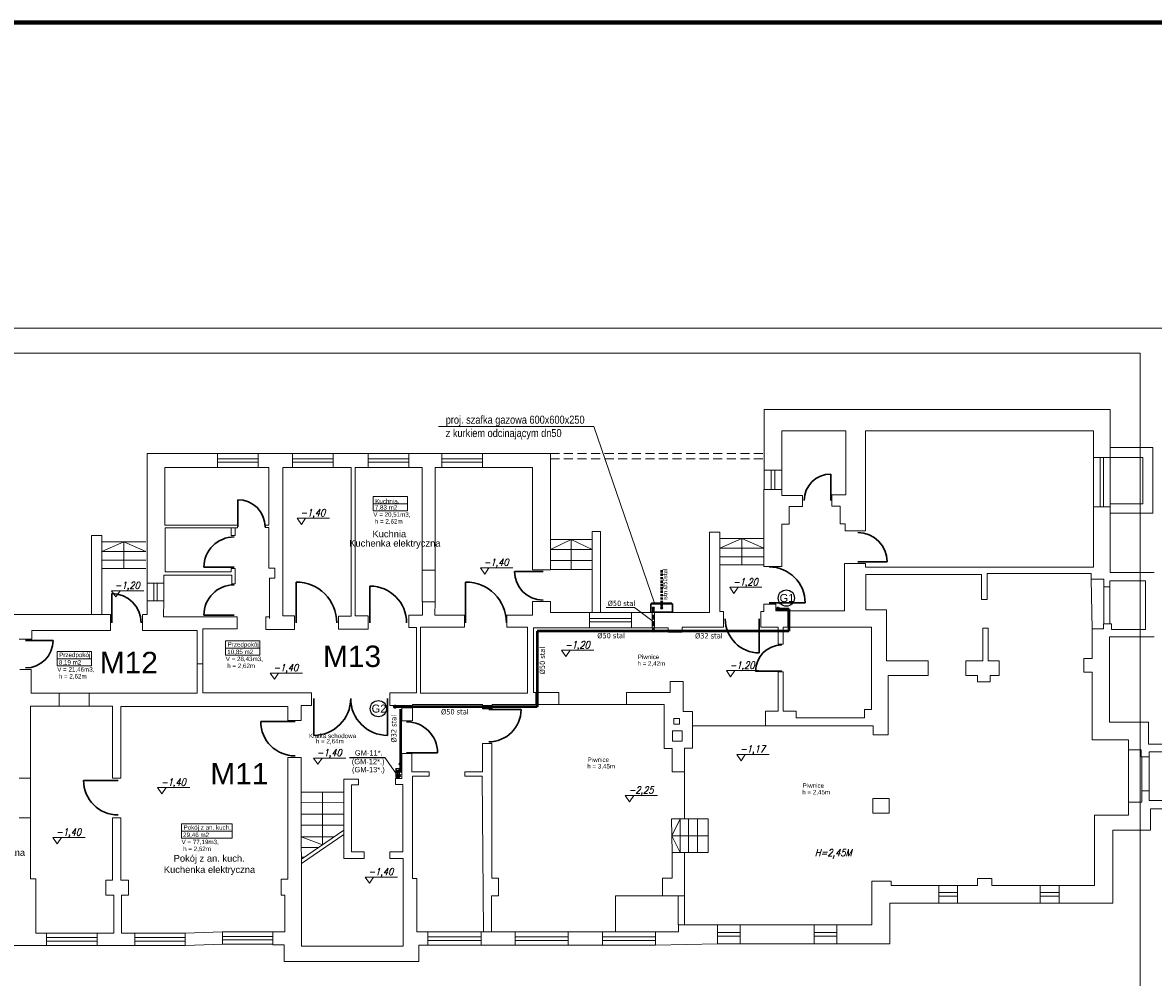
# Model space of a CAD drawing. Extents: x 34439 to 126910, y -74890 to 17912.
# Tile 136 of 144: x 114690 to 117864, y -48900 to -46221. Entities that reach past the tile are written whole.
import ezdxf
from ezdxf.enums import TextEntityAlignment as Align

# ---------------------------------------------------------------- set-up
doc = ezdxf.new("R2010")
doc.units = 0
doc.header["$MEASUREMENT"] = 0
doc.linetypes.add('DASHED', pattern=[19.05, 12.7, -6.35])
doc.linetypes.add('Przerywana długa', pattern=[1058333.301544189, 634999.990463, -423333.311081])
for name, color, linetype, lineweight in [('062', 62, 'Continuous', 0), ('_konstrukcja', 96, 'Continuous', 20), ('_stolarka', 82, 'Continuous', 30), ('gaz', 1, 'Continuous', 30), ('inst-gaz-rury', 50, 'Continuous', 50), ('inst. - C.O. - opis', 2, 'Continuous', 9), ('inst. - CIENKA', 7, 'Continuous', 13), ('Opisy_wymiary.2D77', 7, 'Continuous', 0), ('urzadzenia', 6, 'Continuous', 15), ('wymiar', 3, 'Continuous', 13), ('WYMIARKI', 10, 'Continuous', 13)]:
    doc.layers.add(name, color=color, linetype=linetype, lineweight=lineweight)
for name, color, linetype in [('Opisy', 2, 'Continuous'), ('symbole', 7, 'Continuous'), ('urządzenia', 140, 'Continuous')]:
    doc.layers.add(name, color=color, linetype=linetype)
doc.styles.add('GENERATED_STYLE_1', font='ARIAL.TTF')
doc.styles.add('ROMANS', font='SIMPLEX.SHX', dxfattribs={"width": 0.85, "oblique": 15, "height": 16})
doc.styles.get("Standard").update_dxf_attribs({"font": 'ARIALN.TTF'})

msp = doc.modelspace()

# ---------------------------------------------------------------- hatches: boundary and pattern name
at = {"layer": 'inst-gaz-rury', "linetype": 'Continuous'}
h = msp.add_hatch(color=256, dxfattribs=at)
h.paths.add_polyline_path([(116463.5, -47863.6, 0.414214), (116460.5, -47860.5), (116460.5, -47863.6)])
h.paths.add_polyline_path([(116460.5, -47863.6), (116460.5, -47860.5, 1), (116460.5, -47866.6, 0.414214), (116463.5, -47863.6)])
h = msp.add_hatch(color=256, dxfattribs=at)
h.paths.add_polyline_path([(116462.7, -47863.6, 0.414214), (116460.5, -47861.3), (116460.5, -47863.6)])
h.paths.add_polyline_path([(116460.5, -47863.6), (116460.5, -47861.3, 1), (116460.5, -47865.8, 0.414214), (116462.7, -47863.6)])
h = msp.add_hatch(color=256, dxfattribs=at)
h.paths.add_polyline_path([(116462.7, -47863.6, 0.414214), (116460.5, -47861.3), (116460.5, -47863.6)])
h.paths.add_polyline_path([(116460.5, -47863.6), (116460.5, -47861.3, 1), (116460.5, -47865.8, 0.414214), (116462.7, -47863.6)])
h = msp.add_hatch(color=256, dxfattribs=at)
h.paths.add_polyline_path([(116487.1, -47863.6, 0.414214), (116484, -47860.5), (116484, -47863.6)])
h.paths.add_polyline_path([(116484, -47863.6), (116484, -47860.5, 1), (116484, -47866.6, 0.414214), (116487.1, -47863.6)])
h = msp.add_hatch(color=256, dxfattribs=at)
h.paths.add_polyline_path([(116486.3, -47863.6, 0.414214), (116484, -47861.3), (116484, -47863.6)])
h.paths.add_polyline_path([(116484, -47863.6), (116484, -47861.3, 1), (116484, -47865.8, 0.414214), (116486.3, -47863.6)])
h = msp.add_hatch(color=256, dxfattribs=at)
h.paths.add_polyline_path([(116486.3, -47863.6, 0.414214), (116484, -47861.3), (116484, -47863.6)])
h.paths.add_polyline_path([(116484, -47863.6), (116484, -47861.3, 1), (116484, -47865.8, 0.414214), (116486.3, -47863.6)])
h = msp.add_hatch(color=256, dxfattribs=at)
h.paths.add_polyline_path([(116808.5, -47865.5, 0.420252), (116810.8, -47867.8), (116810.8, -47865.5)])
h.paths.add_polyline_path([(116813, -47865.5, 0.408201), (116810.8, -47863.3), (116810.8, -47865.5)])
h.paths.add_polyline_path([(116810.8, -47865.5), (116810.8, -47863.3, 0.417728), (116808.5, -47865.5)])
for points in [[(116810.8, -47865.5), (116810.8, -47867.8, 0.409454), (116813, -47865.5, 0.001073), (116813, -47865.5)], [(115735.7, -48140.4), (115735.7, -48142.7, 0.409454), (115737.9, -48140.4, 0.001073), (115737.9, -48140.4)], [(115750.6, -48301), (115750.6, -48302.5, 0.409454), (115752.1, -48301, 0.001073), (115752.1, -48301)], [(115748.1, -48333.6), (115748.1, -48335.1, 0.409454), (115749.6, -48333.6, 0.001073), (115749.6, -48333.6)], [(115750.6, -48321), (115750.6, -48322.5, 0.409454), (115752.1, -48321, 0.001073), (115752.1, -48321)]]:
    msp.add_hatch(color=256, dxfattribs=at).paths.add_polyline_path(points)
h = msp.add_hatch(color=256, dxfattribs=at)
h.paths.add_polyline_path([(116463.5, -47927.9, 0.414214), (116460.5, -47924.9), (116460.5, -47927.9)])
h.paths.add_polyline_path([(116460.5, -47927.9), (116460.5, -47924.9, 1), (116460.5, -47930.9, 0.414214), (116463.5, -47927.9)])
h = msp.add_hatch(color=256, dxfattribs=at)
h.paths.add_polyline_path([(116462.7, -47927.9, 0.414214), (116460.5, -47925.7), (116460.5, -47927.9)])
h.paths.add_polyline_path([(116460.5, -47927.9), (116460.5, -47925.7, 1), (116460.5, -47930.2, 0.414214), (116462.7, -47927.9)])
h = msp.add_hatch(color=256, dxfattribs=at)
h.paths.add_polyline_path([(116462.7, -47927.9, 0.414214), (116460.5, -47925.7), (116460.5, -47927.9)])
h.paths.add_polyline_path([(116460.5, -47927.9), (116460.5, -47925.7, 1), (116460.5, -47930.2, 0.414214), (116462.7, -47927.9)])
h = msp.add_hatch(color=256, dxfattribs=at)
h.paths.add_polyline_path([(115733.4, -48140.4, 0.420252), (115735.7, -48142.7), (115735.7, -48140.4)])
h.paths.add_polyline_path([(115737.9, -48140.4, 0.408201), (115735.7, -48138.2), (115735.7, -48140.4)])
h.paths.add_polyline_path([(115735.7, -48140.4), (115735.7, -48138.2, 0.417728), (115733.4, -48140.4)])
h = msp.add_hatch(color=256, dxfattribs=at)
h.paths.add_polyline_path([(115749.1, -48301, 0.420252), (115750.6, -48302.5), (115750.6, -48301)])
h.paths.add_polyline_path([(115752.1, -48301, 0.408201), (115750.6, -48299.5), (115750.6, -48301)])
h.paths.add_polyline_path([(115750.6, -48301), (115750.6, -48299.5, 0.417728), (115749.1, -48301)])
h = msp.add_hatch(color=256, dxfattribs=at)
h.paths.add_polyline_path([(115746.6, -48333.6, 0.420252), (115748.1, -48335.1), (115748.1, -48333.6)])
h.paths.add_polyline_path([(115749.6, -48333.6, 0.408201), (115748.1, -48332.1), (115748.1, -48333.6)])
h.paths.add_polyline_path([(115748.1, -48333.6), (115748.1, -48332.1, 0.417728), (115746.6, -48333.6)])
h = msp.add_hatch(color=256, dxfattribs=at)
h.paths.add_polyline_path([(115749.1, -48321, 0.420252), (115750.6, -48322.5), (115750.6, -48321)])
h.paths.add_polyline_path([(115752.1, -48321, 0.408201), (115750.6, -48319.5), (115750.6, -48321)])
h.paths.add_polyline_path([(115750.6, -48321), (115750.6, -48319.5, 0.417728), (115749.1, -48321)])

# ---------------------------------------------------------------- linework, layer by layer
at = {"linetype": 'Continuous', "lineweight": 18}
for p, q in [((115673.8, -47550.4), (115770.4, -47550.4)), ((115673.8, -47550.4), (115673.8, -47590.7)), ((115673.8, -47571), (115770.4, -47571)), ((115770.4, -47550.4), (115770.4, -47590.7)), ((115770.4, -47590.7), (115673.8, -47590.7)), ((115259.6, -47955.7), (115356.1, -47955.7)), ((115259.6, -47955.7), (115259.6, -47996)), ((115356.1, -47955.7), (115356.1, -47996)), ((114786.7, -47985.2), (114883.2, -47985.2)), ((114786.7, -47985.2), (114786.7, -48025.4)), ((114883.2, -47985.2), (114883.2, -48025.4)), ((115259.6, -47976.3), (115356.1, -47976.3)), ((114786.7, -48005.8), (114883.2, -48005.8)), ((114883.2, -48025.4), (114786.7, -48025.4)), ((115356.1, -47996), (115259.6, -47996)), ((115135.7, -48469.3), (115278.3, -48469.3)), ((115135.7, -48469.3), (115135.7, -48509.5)), ((115278.3, -48469.3), (115278.3, -48509.5)), ((115135.7, -48489.9), (115278.3, -48489.9)), ((115278.3, -48509.5), (115135.7, -48509.5))]:
    msp.add_line(p, q, dxfattribs=at)
at = {"layer": '062', "linetype": 'Przerywana długa', "flags": 128}
msp.add_lwpolyline([(113697.5, -47078.3), (117897.5, -47078.3), (117897.5, -50048.3), (113697.5, -50048.3)], close=True, dxfattribs=at)
at = {"layer": '_konstrukcja', "ltscale": 50}
for p, q in [((116771.8, -47476.3), (116771.8, -47305.9)), ((116771.8, -47305.9), (117743.4, -47305.9)), ((117743.4, -47441.3), (117743.4, -47305.9)), ((117001.3, -47365.9), (116821.7, -47365.9)), ((116821.7, -47365.9), (116821.7, -47476.3)), ((117001.3, -47546.1), (117001.3, -47365.9)), ((117695.9, -47366.3), (117056.2, -47366.3)), ((117056.2, -47366.3), (117056.2, -47646.5)), ((117695.9, -47441.3), (117695.9, -47366.3)), ((117862.6, -47413.3), (117743.4, -47413.3)), ((117862.6, -47597.6), (117862.6, -47413.3)), ((115237.1, -47430), (115039.7, -47430)), ((115039.7, -47430), (115039.7, -47793.6)), ((115237.1, -47469.2), (115237.1, -47430)), ((115350.9, -47430), (115237.1, -47430)), ((115350.9, -47444.6), (115237.1, -47444.6)), ((115350.9, -47454.6), (115237.1, -47454.6)), ((115350.9, -47469.2), (115350.9, -47430)), ((115350.9, -47430), (115448, -47430)), ((115448, -47469.2), (115448, -47430)), ((115561.8, -47430), (115448, -47430)), ((115561.8, -47444.6), (115448, -47444.6)), ((115561.8, -47454.6), (115448, -47454.6)), ((115561.8, -47469.2), (115561.8, -47430)), ((115561.8, -47430), (115660.2, -47430)), ((115660.2, -47469.2), (115660.2, -47430)), ((115774, -47430), (115660.2, -47430)), ((115774, -47444.6), (115660.2, -47444.6)), ((115774, -47454.6), (115660.2, -47454.6)), ((115774, -47469.2), (115774, -47430)), ((115866.9, -47430), (115774, -47430)), ((115866.9, -47469.2), (115866.9, -47430)), ((115980.7, -47430), (115866.9, -47430)), ((115980.7, -47444.6), (115866.9, -47444.6)), ((115980.7, -47454.6), (115866.9, -47454.6)), ((115980.7, -47469.2), (115980.7, -47430)), ((115980.7, -47430), (116171.5, -47430)), ((116171.5, -47756.4), (116171.5, -47430)), ((117695.9, -47441.3), (117743.4, -47441.3)), ((117695.9, -47441.3), (117695.9, -47579.5)), ((117714.6, -47441.3), (117714.6, -47579.5)), ((117724.6, -47441.3), (117724.6, -47579.5)), ((117743.4, -47441.3), (117743.4, -47579.5)), ((117743.4, -47441.3), (117834.5, -47441.3)), ((117834.5, -47441.3), (117834.5, -47571.2)), ((115089.3, -47631), (115089.3, -47469.2)), ((115237.1, -47469.2), (115089.3, -47469.2)), ((115350.9, -47469.2), (115237.1, -47469.2)), ((115350.9, -47469.2), (115381.4, -47469.2)), ((115381.4, -47469.2), (115381.4, -47630.5)), ((115420.8, -47885.3), (115420.8, -47469.2)), ((115448, -47469.2), (115420.8, -47469.2)), ((115561.8, -47469.2), (115448, -47469.2)), ((115561.8, -47469.2), (115612.4, -47469.2)), ((115612.4, -47469.2), (115612.4, -47886.1)), ((115623.6, -47885.2), (115623.6, -47469.2)), ((115660.2, -47469.2), (115623.6, -47469.2)), ((115774, -47469.2), (115660.2, -47469.2)), ((115774, -47469.2), (115811.9, -47469.2)), ((115811.9, -47469.2), (115811.9, -47757.1)), ((115847.8, -47757.1), (115847.8, -47469.2)), ((115866.9, -47469.2), (115847.8, -47469.2)), ((115980.7, -47469.2), (115866.9, -47469.2)), ((116121.9, -47469.2), (115980.7, -47469.2)), ((116121.9, -47756.4), (116121.9, -47469.2)), ((116821.7, -47476.3), (116771.8, -47476.3)), ((116771.8, -47476.3), (116771.8, -47530.9)), ((116791.7, -47476.3), (116791.7, -47530.9)), ((116801.7, -47476.3), (116801.7, -47530.9)), ((116821.7, -47476.3), (116821.7, -47530.9)), ((116770.8, -47747.1), (116770.8, -47530.9)), ((116821.7, -47530.9), (116771.8, -47530.9)), ((116821.7, -47530.9), (116821.7, -47547.6)), ((116821.7, -47547.6), (116879.8, -47547.6)), ((116879.8, -47547.6), (116879.8, -47578.2)), ((116961.5, -47578), (116961.5, -47546.1)), ((116961.5, -47546.1), (117001.3, -47546.1)), ((116879.8, -47578.2), (116842, -47578.2)), ((116842, -47578.2), (116842, -47627.7)), ((116985.1, -47578), (116961.5, -47578)), ((116985.1, -47626.9), (116985.1, -47578)), ((117695.9, -47748.7), (117695.9, -47579.5)), ((117695.9, -47579.5), (117743.4, -47579.5)), ((117834.5, -47571.2), (117743.4, -47571.2)), ((117743.4, -47571.2), (117752.7, -47571.2)), ((117743.4, -47579.5), (117743.4, -47764.2)), ((117743.4, -47597.6), (117862.6, -47597.6)), ((115292.9, -47631), (115089.3, -47631)), ((115090, -47762.1), (115090, -47638.4)), ((115090, -47638.4), (115292.9, -47638.4)), ((115275.7, -47660.1), (115275.7, -47638.4)), ((115287.2, -47660.1), (115287.2, -47638.4)), ((115292.9, -47638.4), (115292.9, -47631)), ((115381.4, -47630.5), (115371.4, -47630.5)), ((115371.4, -47630.5), (115371.4, -47637.4)), ((115371.4, -47637.4), (115381.1, -47637.4)), ((115381.1, -47637.4), (115381.1, -47751.7)), ((116842, -47627.7), (116821.5, -47627.7)), ((116821.5, -47627.7), (116821.5, -47747.1)), ((116999.5, -47626.9), (116985.1, -47626.9)), ((116999.5, -47646.5), (116999.5, -47626.9)), ((114912.1, -47659.6), (114883.6, -47659.6)), ((114883.6, -47659.6), (114883.6, -47881.8)), ((114912.1, -47881.8), (114912.1, -47659.6)), ((115287.2, -47660.1), (115275.7, -47660.1)), ((116289, -47671.6), (116171.5, -47671.6)), ((116230.2, -47671.6), (116171.5, -47699.3)), ((116230.2, -47755.2), (116230.2, -47671.6)), ((116230.2, -47671.6), (116289, -47699.3)), ((116289, -47875.8), (116289, -47649)), ((116289, -47649), (116312.6, -47649)), ((116312.6, -47649), (116312.6, -47875.8)), ((116647.2, -47650.1), (116618.7, -47650.1)), ((116618.7, -47650.1), (116618.7, -47875.8)), ((116647.2, -47872.8), (116647.2, -47650.1)), ((116647.2, -47668.2), (116770.8, -47668.2)), ((116709, -47668.2), (116647.2, -47695)), ((116709, -47742.6), (116709, -47668.2)), ((116709, -47668.2), (116770.8, -47695)), ((117056.2, -47646.5), (116999.5, -47646.5)), ((114912.1, -47677.7), (115035.7, -47677.7)), ((114973.9, -47677.7), (114912.1, -47704.5)), ((114912.1, -47704.5), (115035.7, -47704.5)), ((114973.9, -47752.1), (114973.9, -47677.7)), ((114973.9, -47677.7), (115035.7, -47704.5)), ((116289, -47699.3), (116171.5, -47699.3)), ((116647.2, -47695), (116770.8, -47695)), ((114912.1, -47729), (115035.7, -47729)), ((116289, -47729.8), (116171.5, -47729.8)), ((116647.2, -47719.5), (116770.8, -47719.5)), ((116997.3, -47871.1), (116997.3, -47738.1)), ((116997.3, -47738.1), (117055.8, -47738.1)), ((117055.8, -47738.1), (117055.8, -47748.7)), ((114912.1, -47752.1), (115035.7, -47752.1)), ((115086.3, -47793.6), (115086.3, -47771.5)), ((115086.3, -47771.5), (115277.1, -47771.5)), ((115275.7, -47762.1), (115090, -47762.1)), ((115287.2, -47752.4), (115275.7, -47752.4)), ((115275.7, -47752.4), (115275.7, -47762.1)), ((115277.1, -47771.5), (115277.1, -47795.4)), ((115287.2, -47795.4), (115287.2, -47752.4)), ((115381.1, -47751.7), (115397.9, -47751.7)), ((115397.9, -47751.7), (115397.9, -47779.7)), ((115811.9, -47757.1), (115847.8, -47757.1)), ((115811.9, -47846.5), (115811.9, -47757.1)), ((115847.8, -47846.5), (115847.8, -47757.1)), ((116121.9, -47756.4), (116171.5, -47756.4)), ((116289, -47755.2), (116171.5, -47755.2)), ((116647.2, -47742.6), (116770.8, -47742.6)), ((116821.5, -47747.1), (116770.8, -47747.1)), ((117055.8, -47748.7), (117695.9, -47748.7)), ((117382.3, -47769.6), (117057.2, -47769.6)), ((117057.2, -47769.6), (117057.2, -47868.6)), ((117382.3, -47839.1), (117382.3, -47769.6)), ((117689.7, -47766.7), (117397.8, -47766.7)), ((117397.8, -47766.7), (117397.8, -47839.1)), ((117689.7, -47782.9), (117689.7, -47766.7)), ((117743.4, -47764.2), (117866.6, -47764.2)), ((115039.7, -47793.6), (115086.3, -47793.6)), ((115039.7, -47793.6), (115039.7, -47843.5)), ((115058, -47793.6), (115058, -47843.5)), ((115068, -47793.6), (115068, -47843.5)), ((115086.3, -47793.6), (115086.3, -47843.5)), ((115277.1, -47795.4), (115287.2, -47795.4)), ((115397.9, -47779.7), (115383.4, -47779.7)), ((115383.4, -47779.7), (115383.4, -47892.7)), ((117725.2, -47782.9), (117689.7, -47782.9)), ((117689.7, -47782.9), (117692.6, -47921.8)), ((117725.2, -47804.4), (117725.2, -47782.9)), ((117842.6, -47787.4), (117742.1, -47787.4)), ((117742.1, -47787.4), (117742.1, -47804.4)), ((117842.6, -47924.1), (117842.6, -47787.4)), ((117742.1, -47804.4), (117725.2, -47804.4)), ((117725.2, -47804.4), (117725.2, -47907.8)), ((117742.1, -47804.4), (117742.1, -47907.8)), ((115039.7, -47843.5), (115086.3, -47843.5)), ((115039.7, -47843.5), (115039.7, -47881.8)), ((115086.3, -47843.5), (115085.7, -47887.9)), ((115812.9, -47846.5), (115847.8, -47846.5)), ((115812.9, -47883), (115812.9, -47846.5)), ((115847, -47883.9), (115847.8, -47846.5)), ((116121.9, -47883.9), (116121.9, -47845.5)), ((116121.9, -47845.5), (116171.5, -47845.5)), ((116171.5, -47845.5), (116171.5, -47875.8)), ((116771, -47872.8), (116771, -47852.6)), ((116771, -47852.6), (116804.7, -47852.6)), ((116804.7, -47852.6), (116804.7, -47871.1)), ((117397.8, -47839.1), (117382.3, -47839.1)), ((114593.8, -47881.8), (114815.2, -47881.8)), ((114815.2, -47881.8), (114937, -47881.8)), ((114937, -47881.8), (114937, -47926.6)), ((115027.1, -47881.8), (115039.7, -47881.8)), ((115027.1, -47926.6), (115027.1, -47882.3)), ((115292.1, -47887.9), (115085.7, -47887.9)), ((115292.1, -47922.1), (115292.1, -47887.9)), ((115383.4, -47888.3), (115372.4, -47888.3)), ((115372.4, -47888.3), (115372.4, -47924)), ((115453.7, -47885.3), (115420.8, -47885.3)), ((115453.7, -47924), (115453.7, -47885.3)), ((115612.4, -47886.1), (115576.9, -47886.1)), ((115576.9, -47886.1), (115576.9, -47922.6)), ((115660.5, -47885.2), (115623.6, -47885.2)), ((115660.5, -47922.6), (115660.5, -47885.2)), ((115774.5, -47918.5), (115774.5, -47883)), ((115774.5, -47883), (115812.9, -47883)), ((115930.4, -47883.9), (115847, -47883.9)), ((115930.4, -47917.2), (115930.4, -47883.9)), ((116049.5, -47917.2), (116049.5, -47883.9)), ((116049.5, -47883.9), (116121.9, -47883.9)), ((116171.5, -47875.8), (116281.5, -47875.8)), ((116281.5, -47875.8), (116281.5, -47919.4)), ((116281.5, -47875.8), (116399.8, -47875.8)), ((116281.5, -47892.6), (116399.8, -47892.6)), ((116399.8, -47875.8), (116399.8, -47919.4)), ((116399.8, -47875.8), (116618.7, -47875.8)), ((116657.9, -47872.8), (116647.2, -47872.8)), ((116657.9, -47917.1), (116657.9, -47872.8)), ((116762.2, -47917.1), (116762.2, -47872.8)), ((116762.2, -47872.8), (116771, -47872.8)), ((116804.7, -47871.1), (116997.3, -47871.1)), ((117057.2, -47868.6), (117114.8, -47868.6)), ((117114.8, -47868.6), (117114.8, -48012)), ((114715.6, -47950.5), (114715.6, -47926.6)), ((114815.2, -47926.6), (114715.6, -47926.6)), ((114815.2, -47926.6), (114937, -47926.6)), ((115027.1, -47926.6), (115180, -47926.6)), ((115180, -48020), (115180, -47926.6)), ((115196.2, -47922.1), (115292.1, -47922.1)), ((115196.2, -48020), (115196.2, -47922.1)), ((115372.4, -47924), (115453.7, -47924)), ((115576.9, -47922.6), (115660.5, -47922.6)), ((115795.8, -47918.5), (115774.5, -47918.5)), ((115795.8, -48101.3), (115795.8, -47918.5)), ((115807.1, -47917.2), (115807.1, -48102.1)), ((115930.4, -47917.2), (115807.1, -47917.2)), ((116107.2, -47917.2), (116049.5, -47917.2)), ((116107.2, -48102.1), (116107.2, -47917.2)), ((116281.5, -47919.4), (116124.2, -47919.4)), ((116124.2, -47919.4), (116124.2, -48100.9)), ((116281.5, -47902.6), (116399.8, -47902.6)), ((116281.5, -47919.4), (116399.8, -47919.4)), ((116399.8, -47919.4), (116502.2, -47919.4)), ((116502.2, -47919.4), (116502.2, -47931)), ((116502.2, -47931), (116541.5, -47931)), ((116541.5, -47931), (116541.5, -47917.1)), ((116541.5, -47917.1), (116657.9, -47917.1)), ((116762.2, -47917.1), (116810.6, -47917.1)), ((116810.6, -47964.7), (116810.6, -47917.1)), ((116825.4, -47964.7), (116825.4, -47917.1)), ((116825.4, -47917.1), (117073.1, -47917.1)), ((117073.1, -48148.1), (117073.1, -47917.1)), ((117386, -48012), (117386, -47920.3)), ((117386, -47920.3), (117400.7, -47920.3)), ((117400.7, -47920.3), (117400.7, -48012.7)), ((117692.6, -48005.3), (117692.6, -47921.8)), ((117692.6, -47921.8), (117724.4, -47921.8)), ((117724.4, -47921.8), (117724.4, -47907.8)), ((117724.4, -47907.8), (117746.6, -47907.8)), ((117746.6, -47907.8), (117746.6, -47924.1)), ((117746.6, -47924.1), (117842.6, -47924.1)), ((114680.5, -47950.5), (114715.6, -47950.5)), ((117866.6, -47943.8), (117741, -47943.8)), ((117741, -47943.8), (117741, -48183.6)), ((116825.4, -47964.7), (116810.6, -47964.7)), ((115196.2, -48020), (115180, -48020)), ((115180, -48020), (115180, -48102.7)), ((115196.2, -48101.3), (115196.2, -48020)), ((117114.8, -48012), (117232.5, -48012)), ((117232.5, -48012), (117232.5, -48052.6)), ((117337.4, -48012), (117337.4, -48052.6)), ((117337.4, -48012), (117386, -48012)), ((117431.2, -48012), (117400.7, -48012)), ((117400.7, -48012.7), (117400.7, -48012.7)), ((117431.2, -48012), (117431.2, -48052.6)), ((117669, -48043.8), (117669, -48005.3)), ((117669, -48005.3), (117692.6, -48005.3)), ((114713.7, -48035.8), (114681.9, -48035.8)), ((114713.7, -48102.7), (114713.7, -48035.8)), ((116810.6, -48152.7), (116810.6, -48042.9)), ((116810.6, -48042.9), (116825.4, -48042.9)), ((116825.4, -48152.7), (116825.4, -48042.9)), ((117232.5, -48052.6), (117119.4, -48052.6)), ((117119.4, -48052.6), (117119.4, -48218.9)), ((117337.4, -48052.6), (117370.3, -48052.6)), ((117370.3, -48052.6), (117370.3, -48070.8)), ((117406.6, -48070.8), (117406.6, -48052.6)), ((117431.2, -48052.6), (117406.6, -48052.6)), ((117692.5, -48043.8), (117669, -48043.8)), ((117692.5, -48233.4), (117692.5, -48043.8)), ((116507.5, -48100.9), (116507.5, -48070)), ((116507.5, -48070), (116544.5, -48070)), ((116544.5, -48070), (116544.5, -48153.6)), ((117370.3, -48070.8), (117406.6, -48070.8)), ((114793, -48102.7), (114713.7, -48102.7)), ((114793, -48102.7), (114793, -48138.8)), ((114876.5, -48102.7), (114793, -48102.7)), ((115180, -48102.7), (114876.5, -48102.7)), ((114876.5, -48102.7), (114876.5, -48138.8)), ((115501.1, -48101.3), (115196.2, -48101.3)), ((115501.1, -48136.8), (115501.1, -48101.3)), ((115720.6, -48136.8), (115720.6, -48101.3)), ((115720.6, -48101.3), (115795.8, -48101.3)), ((115807.1, -48102.1), (116107.2, -48102.1)), ((116124.2, -48100.9), (116195.1, -48100.9)), ((116195.1, -48100.9), (116195.1, -48134.1)), ((116385.7, -48100.9), (116385.7, -48134.1)), ((116385.7, -48100.9), (116507.5, -48100.9)), ((114712.4, -48340.6), (114712.4, -48138.5)), ((114793, -48138.8), (114712.4, -48138.8)), ((114793, -48138.8), (114876.5, -48138.8)), ((114876.5, -48138.8), (114942.2, -48138.8)), ((114942.2, -48138.8), (114942.2, -48340.6)), ((114966.1, -48340.6), (114966.1, -48139.3)), ((114966.1, -48139.3), (115434.6, -48139.3)), ((115434.6, -48179.1), (115434.6, -48139.3)), ((115471.9, -48179.1), (115471.9, -48136.5)), ((115471.9, -48136.5), (115501.1, -48136.8)), ((115754.3, -48136.8), (115720.6, -48136.8)), ((115754.3, -48180), (115754.3, -48136.8)), ((115980.8, -48134.1), (115785, -48134.1)), ((115785, -48134.1), (115785, -48180)), ((115980.8, -48145.9), (115980.8, -48134.1)), ((116008.2, -48145.9), (115980.8, -48145.9)), ((116195.1, -48134.1), (116008.2, -48134.1)), ((116008.2, -48134.1), (116008.2, -48145.9)), ((116385.7, -48134.1), (116195.1, -48134.1)), ((116385.7, -48134.1), (116491.4, -48134.1)), ((116491.4, -48257.3), (116491.4, -48134.1)), ((116775.2, -48194.1), (116775.2, -48152.7)), ((116775.2, -48152.7), (116810.6, -48152.7)), ((116825.4, -48152.7), (116861.2, -48152.7)), ((116861.2, -48152.7), (116861.2, -48171.8)), ((117053.7, -48171.8), (117053.7, -48148.1)), ((117053.7, -48148.1), (117073.1, -48148.1)), ((115434.6, -48179.1), (115471.9, -48179.1)), ((115754.3, -48180), (115783.1, -48180)), ((116544.5, -48153.6), (116570.8, -48153.6)), ((116570.8, -48153.6), (116570.8, -48256.6)), ((116861.2, -48171.8), (117053.7, -48171.8)), ((117741, -48183.6), (117850.7, -48183.6)), ((117850.7, -48183.6), (117850.7, -48245.1)), ((116775.2, -48194.1), (116570.8, -48194.1)), ((117077.8, -48194.1), (116775.2, -48194.1)), ((117077.8, -48218.9), (117077.8, -48194.1)), ((115981.1, -48322.8), (115981.1, -48243.6)), ((115981.1, -48243.6), (116007.7, -48243.6)), ((116007.7, -48243.6), (116007.7, -48621)), ((117119.4, -48218.9), (117077.8, -48218.9)), ((117794.5, -48233.4), (117692.5, -48233.4)), ((117794.5, -48261.5), (117794.5, -48233.4)), ((117850.7, -48245.1), (117976, -48245.1)), ((115754.3, -48342), (115754.3, -48271.9)), ((115754.3, -48271.9), (115783.1, -48271.9)), ((115783.1, -48271.9), (115783.1, -48322.8)), ((116513.6, -48257.3), (116491.4, -48257.3)), ((116513.6, -48323.1), (116513.6, -48257.3)), ((116570.8, -48256.6), (116548.3, -48256.6)), ((116548.3, -48256.6), (116548.3, -48323.1)), ((117829.9, -48261.5), (117794.5, -48261.5)), ((117794.5, -48407.8), (117794.5, -48261.5)), ((117829.9, -48280.7), (117829.9, -48261.5)), ((117950.4, -48266.6), (117852.8, -48266.6)), ((117852.8, -48266.6), (117852.8, -48280.7)), ((115434.6, -48624.2), (115434.6, -48282.5)), ((115434.6, -48282.5), (115471.9, -48282.5)), ((115471.9, -48282.5), (115473.3, -48812.6)), ((117852.8, -48280.7), (117829.9, -48280.7)), ((117832.1, -48376.7), (117832.1, -48280.7)), ((117852.1, -48376.7), (117852.1, -48280.7)), ((114712.4, -48340.6), (114680.5, -48340.6)), ((114712.4, -48340.6), (114712.4, -48452.1)), ((114966.1, -48340.6), (114942.2, -48340.6)), ((115591.4, -48566.1), (115591.4, -48343.5)), ((115591.4, -48343.5), (115633.2, -48343.5)), ((115633.2, -48343.5), (115633.2, -48359.2)), ((115736.5, -48358.3), (115736.5, -48342)), ((115736.5, -48342), (115754.3, -48342)), ((115783.1, -48322.8), (115831.1, -48322.8)), ((115831.1, -48335.4), (115784.6, -48335.4)), ((115784.6, -48335.4), (115784.6, -48622.2)), ((115831.1, -48322.8), (115831.1, -48335.4)), ((115931.3, -48322.8), (115931.3, -48335.4)), ((115931.3, -48322.8), (115981.1, -48322.8)), ((115931.3, -48335.4), (115980.2, -48335)), ((115983.8, -48772.4), (115980.2, -48335)), ((116548.3, -48323.1), (116513.6, -48323.1)), ((116548.3, -48323.1), (116548.3, -48455.4)), ((115633.2, -48359.2), (115612.9, -48359.2)), ((115612.9, -48359.2), (115612.9, -48547.7)), ((115757.8, -48358.3), (115736.5, -48358.3)), ((115757.8, -48547.7), (115757.8, -48358.3)), ((115591.4, -48379.8), (115472.2, -48380.1)), ((115531.8, -48379.9), (115532, -48527.6)), ((117832.1, -48407.8), (117832.1, -48376.7)), ((117832.1, -48376.7), (117852.1, -48376.7)), ((117852.1, -48376.7), (117852.1, -48403.3)), ((117852.1, -48403.3), (117950.4, -48403.3)), ((115591.4, -48409.3), (115472.2, -48409.7)), ((117794.5, -48444.7), (117794.5, -48407.8)), ((117794.5, -48407.8), (117832.1, -48407.8)), ((117976, -48427.2), (117856.6, -48427.2)), ((117856.6, -48427.2), (117856.6, -48486.3)), ((114712.4, -48452.1), (114680.5, -48452.1)), ((114712.4, -48623.7), (114712.4, -48452.1)), ((114942.2, -48452.1), (114942.2, -48626.9)), ((114966.1, -48452.1), (114942.2, -48452.1)), ((114966.1, -48626.7), (114966.1, -48452.1)), ((115591.4, -48441.7), (115472.2, -48442)), ((116614.3, -48455.4), (116511.8, -48455.4)), ((116511.8, -48455.4), (116513.9, -48549.8)), ((116512.8, -48502.6), (116536.1, -48455.4)), ((116536.1, -48549.8), (116536.1, -48455.4)), ((116559.2, -48549.8), (116559.2, -48455.4)), ((116584.9, -48549.8), (116584.9, -48455.4)), ((116614.3, -48549.8), (116614.3, -48455.4)), ((117699, -48641.6), (117699, -48444.7)), ((117699, -48444.7), (117794.5, -48444.7)), ((115591.4, -48472.6), (115472.2, -48472.9)), ((115591.4, -48486.9), (115472.7, -48568.2)), ((115591.4, -48499), (115472.7, -48580.3)), ((117856.6, -48486.3), (117750.2, -48486.3)), ((117750.2, -48486.3), (117750.2, -48692)), ((115565, -48505), (115472.2, -48505.2)), ((115532, -48527.6), (115472.5, -48505.2)), ((116614.3, -48502.6), (116512.8, -48502.6)), ((116512.8, -48502.6), (116536.1, -48549.8)), ((115520.3, -48535.6), (115472.2, -48535.7)), ((115481, -48562.5), (115472.2, -48562.5)), ((115649.2, -48547.7), (115612.9, -48547.7)), ((115649.2, -48566.1), (115649.2, -48547.7)), ((115720.5, -48566.1), (115720.5, -48547.7)), ((115720.5, -48547.7), (115757.8, -48547.7)), ((116513.9, -48621), (116513.9, -48549.8)), ((116513.9, -48549.8), (116548.3, -48549.8)), ((116513.9, -48549.8), (116522.4, -48549.8)), ((116548.3, -48549.8), (116548.3, -48671.2)), ((116548.3, -48549.8), (116614.3, -48549.8)), ((115649.2, -48566.1), (115591.4, -48566.1)), ((115758.3, -48566.1), (115720.5, -48566.1)), ((115758.3, -48812.6), (115758.3, -48566.1)), ((114727, -48623.7), (114712.4, -48623.7)), ((114727, -48775.6), (114727, -48623.7)), ((114942.2, -48626.9), (114923.4, -48626.9)), ((114923.4, -48626.9), (114923.4, -48669.1)), ((114987.8, -48626.7), (114966.1, -48626.7)), ((114987.8, -48669.1), (114987.8, -48626.7)), ((115416.1, -48669.2), (115416.1, -48624.2)), ((115416.1, -48624.2), (115434.6, -48624.2)), ((115784.6, -48622.2), (115796.5, -48622.2)), ((115796.5, -48622.2), (115796.5, -48772.4)), ((116007.7, -48621), (116026, -48621)), ((116026, -48621), (116026, -48671.2)), ((116486.3, -48621), (116486.3, -48671.2)), ((116486.3, -48621), (116513.9, -48621)), ((117370.2, -48641.6), (117370.2, -48622.7)), ((117370.2, -48622.7), (117410.8, -48622.7)), ((117410.8, -48622.7), (117410.8, -48642.1)), ((117073.6, -48752.5), (117073.6, -48630)), ((117073.6, -48630), (117128.6, -48630)), ((117128.6, -48630), (117128.6, -48641.6)), ((117261.7, -48641.6), (117128.6, -48641.6)), ((117261.7, -48692), (117261.7, -48641.6)), ((117314.8, -48641.6), (117261.7, -48641.6)), ((117314.8, -48692), (117314.8, -48641.6)), ((117314.8, -48641.6), (117370.2, -48641.6)), ((117546.9, -48641.6), (117410.8, -48641.6)), ((117546.9, -48692), (117546.9, -48641.6)), ((117600, -48641.6), (117546.9, -48641.6)), ((117600, -48692), (117600, -48641.6)), ((117600, -48641.6), (117699, -48641.6)), ((114923.4, -48669.1), (114946.3, -48669.1)), ((114946.3, -48669.1), (114946.3, -48775.6)), ((114967.5, -48669.1), (114967.5, -48775.6)), ((114967.5, -48669.1), (114987.8, -48669.1)), ((115426.6, -48669.2), (115416.1, -48669.2)), ((115426.6, -48772.4), (115426.6, -48669.2)), ((116026, -48671.2), (116006.4, -48671.2)), ((116006.4, -48671.2), (116006.4, -48772.4)), ((116354, -48671.2), (116354, -48772.4)), ((116354, -48671.2), (116486.3, -48671.2)), ((116486.3, -48671.2), (116548.3, -48671.2)), ((116530.4, -48671.2), (116530.4, -48752.5)), ((116548.3, -48671.2), (116548.3, -48752.5)), ((117261.7, -48692), (117124.9, -48692)), ((117124.9, -48692), (117124.9, -48805.7)), ((117314.8, -48661.8), (117261.7, -48661.8)), ((117314.8, -48671.8), (117261.7, -48671.8)), ((117314.8, -48692), (117261.7, -48692)), ((117546.9, -48692), (117314.8, -48692)), ((117600, -48661.8), (117546.9, -48661.8)), ((117600, -48671.8), (117546.9, -48671.8)), ((117600, -48692), (117546.9, -48692)), ((117750.2, -48692), (117600, -48692)), ((116531, -48772.4), (116531, -48752.5)), ((116641.2, -48752.5), (116531, -48752.5)), ((116641.2, -48805.7), (116641.2, -48752.5)), ((116704.7, -48752.5), (116641.2, -48752.5)), ((116704.7, -48805.7), (116704.7, -48752.5)), ((116704.7, -48752.5), (116911.8, -48752.5)), ((116911.8, -48805.7), (116911.8, -48752.5)), ((116975.4, -48752.5), (116911.8, -48752.5)), ((116975.4, -48805.7), (116975.4, -48752.5)), ((116975.4, -48752.5), (117073.6, -48752.5)), ((114757.5, -48775.6), (114727, -48775.6)), ((114757.5, -48775.6), (114757.5, -48810.3)), ((114899, -48775.6), (114757.5, -48775.6)), ((114899, -48788), (114757.5, -48788)), ((114946.3, -48775.6), (114899, -48775.6)), ((114899, -48775.6), (114899, -48810.3)), ((115004.7, -48775.6), (114967.5, -48775.6)), ((115004.7, -48775.6), (115004.7, -48810.3)), ((115146.2, -48775.6), (115004.7, -48775.6)), ((115146.2, -48788), (115004.7, -48788)), ((115251.1, -48772.4), (115146.2, -48775.6)), ((115146.2, -48775.6), (115146.2, -48810.3)), ((115251.1, -48772.4), (115251.1, -48807.1)), ((115392.6, -48772.4), (115251.1, -48772.4)), ((115392.6, -48784.8), (115251.1, -48784.8)), ((115392.6, -48808.6), (115392.6, -48772.4)), ((115392.6, -48772.4), (115426.6, -48772.4)), ((115392.6, -48772.4), (115392.6, -48807.1)), ((115796.5, -48772.4), (115827.8, -48772.4)), ((115827.8, -48772.4), (115827.8, -48809.3)), ((115827.8, -48772.4), (115977, -48772.4)), ((115827.8, -48785.9), (115977, -48785.9)), ((115977, -48772.4), (115977, -48809.3)), ((115977, -48772.4), (116072.6, -48772.4)), ((116072.6, -48772.4), (116072.6, -48809.3)), ((116072.6, -48772.4), (116221.7, -48772.4)), ((116072.6, -48785.9), (116221.7, -48785.9)), ((116221.7, -48772.4), (116221.7, -48809.3)), ((116221.7, -48772.4), (116317.3, -48772.4)), ((116317.8, -48772.4), (116317.8, -48809.3)), ((116317.8, -48772.4), (116467, -48772.4)), ((116317.8, -48785.9), (116467, -48785.9)), ((116467, -48772.4), (116467, -48809.3)), ((116467, -48772.4), (116531, -48772.4)), ((116704.7, -48774.1), (116641.2, -48774.1)), ((116704.7, -48784.1), (116641.2, -48784.1)), ((116975.4, -48774.1), (116911.8, -48774.1)), ((116975.4, -48784.1), (116911.8, -48784.1)), ((114757.5, -48810.3), (114617.2, -48810.3)), ((114899, -48798), (114757.5, -48798)), ((114899, -48810.3), (114757.5, -48810.3)), ((114899, -48810.3), (115004.7, -48810.3)), ((115146.2, -48798), (115004.7, -48798)), ((115146.2, -48810.3), (115004.7, -48810.3)), ((115251.1, -48807.1), (115146.2, -48810.3)), ((115392.6, -48794.8), (115251.1, -48794.8)), ((115392.6, -48807.1), (115251.1, -48807.1)), ((115424.4, -48808.6), (115392.6, -48808.6)), ((115424.4, -48855.2), (115424.4, -48808.6)), ((115473.3, -48812.6), (115758.3, -48812.6)), ((115827.8, -48809.3), (115802, -48809.3)), ((115802, -48809.3), (115802, -48855.2)), ((115827.8, -48795.9), (115977, -48795.9)), ((115827.8, -48809.3), (115977, -48809.3)), ((115977, -48809.3), (116072.6, -48809.3)), ((116072.6, -48795.9), (116221.7, -48795.9)), ((116072.6, -48809.3), (116221.7, -48809.3)), ((116221.7, -48809.3), (116317.3, -48809.3)), ((116317.8, -48795.9), (116467, -48795.9)), ((116317.8, -48809.3), (116467, -48809.3)), ((116467, -48809.3), (116641.2, -48805.7)), ((116704.7, -48805.7), (116641.2, -48805.7)), ((116704.7, -48805.7), (116911.8, -48805.7)), ((116975.4, -48805.7), (116911.8, -48805.7)), ((117124.9, -48805.7), (116975.4, -48805.7)), ((115802, -48855.2), (115424.4, -48855.2))]:
    msp.add_line(p, q, dxfattribs=at)
at = {"layer": '_konstrukcja', "linetype": 'DASHED', "ltscale": 2}
for p, q in [((116171.5, -47430), (116771.8, -47430)), ((116171.5, -47445), (116771.8, -47445))]:
    msp.add_line(p, q, dxfattribs=at)
at = {"layer": '_konstrukcja', "lineweight": 80, "ltscale": 50}
msp.add_lwpolyline([(111997.7, -46220.8), (126910.5, -46220.8), (126910.5, -64091.9), (111997.7, -64091.9)], close=True, dxfattribs=at)
at = {"layer": '_konstrukcja', "ltscale": 50}
for points in [[(116518.3, -48189.6), (116534.2, -48189.6), (116534.2, -48173.4), (116518.3, -48173.4)], [(116514, -48237.2), (116541.4, -48237.2), (116541.4, -48207.8), (116514, -48207.8)], [(117076.5, -48438.9), (117123, -48438.9), (117123, -48398.2), (117076.5, -48398.2)]]:
    msp.add_lwpolyline(points, close=True, dxfattribs=at)
at = {"layer": '_stolarka', "linetype": 'ByBlock', "ltscale": 50}
for p, q in [((116958.7, -47562), (116958.7, -47487.4)), ((115294.1, -47635.9), (115294.1, -47559.4)), ((117034.5, -47734.1), (117117.3, -47734.1)), ((115283.9, -47749), (115198.9, -47749)), ((116151.1, -47761), (116071.1, -47761)), ((115457.6, -47904.8), (115457.6, -47790.4)), ((115665.2, -47904.8), (115665.2, -47801.9)), ((115933.7, -47904.8), (115933.7, -47790.4)), ((114940.3, -47904.8), (114940.3, -47822.4)), ((116785.6, -47849.2), (116886.9, -47849.2)), ((115283.9, -47883.3), (115198.9, -47883.3)), ((116757.9, -47894.1), (116757.9, -47989.6)), ((114698.3, -47954.4), (114775.6, -47954.4)), ((116821.2, -48040.5), (116747.8, -48040.5)), ((115507.4, -48117), (115507.4, -48220.7)), ((115714.7, -48117), (115714.7, -48220.7)), ((115998.4, -48148.2), (116089.2, -48148.2)), ((115455.2, -48181.7), (115358.6, -48181.7)), ((115768.1, -48269.4), (115855.1, -48269.4)), ((114957.9, -48347.3), (114861.3, -48347.3))]:
    msp.add_line(p, q, dxfattribs=at)
for centre, radius, start, end in [((116958.7, -47562), 74.6, 90, 180), ((115294.1, -47635.9), 76.5, 0, 90), ((115283.9, -47749), 85, 90, 180), ((117034.5, -47734.1), 82.8, 0, 90), ((116151.1, -47761), 80, 180, 270), ((116785.6, -47849.2), 101.3, 0, 90), ((115283.9, -47883.3), 85, 90, 180), ((115457.6, -47904.8), 114.4, 0, 90), ((115665.2, -47904.8), 102.9, 0, 90), ((115933.7, -47904.8), 114.4, 0, 90), ((114940.3, -47904.8), 82.3, 0, 90), ((116757.9, -47894.1), 95.4, 180, 270), ((114698.3, -47954.4), 77.3, 270, 0), ((116821.2, -48040.5), 73.4, 90, 180), ((115507.4, -48117), 103.7, 270, 0), ((115714.7, -48117), 103.7, 180, 270), ((115998.4, -48148.2), 90.8, 270, 0), ((115455.2, -48181.7), 96.6, 180, 270), ((115768.1, -48269.4), 86.9, 0, 90), ((114957.9, -48347.3), 96.6, 180, 270)]:
    msp.add_arc(centre, radius, start, end, dxfattribs=at)
at = {"layer": 'gaz', "linetype": 'Continuous', "lineweight": 30}
msp.add_line((115742.6, -48321), (115745.1, -48321), dxfattribs=at)
at = {"layer": 'inst-gaz-rury', "linetype": 'DASHED', "ltscale": 0.5}
msp.add_line((116483.6, -47757.4), (116483.6, -47865.5), dxfattribs=at)
at = {"layer": 'inst-gaz-rury', "linetype": 'DASHED'}
msp.add_line((116460.5, -47863.6), (116460.5, -47927.9), dxfattribs=at)
at = {"layer": 'inst-gaz-rury', "ltscale": 50}
for p, q in [((116810.8, -47865.5), (116841, -47865.5)), ((116841, -47865.5), (116841, -47927.9)), ((116134.1, -47927.9), (116134.1, -48140.4)), ((116460.5, -47927.9), (116134.1, -47927.9)), ((116841, -47927.9), (116460.5, -47927.9)), ((116134.1, -48140.4), (115735.7, -48140.4)), ((115750.6, -48147.3), (115750.6, -48321))]:
    msp.add_line(p, q, dxfattribs=at)
at = {"layer": 'inst-gaz-rury', "linetype": 'Continuous'}
for p, q in [((115742.6, -48321), (115751, -48321)), ((115742.6, -48333.6), (115748.1, -48333.6))]:
    msp.add_line(p, q, dxfattribs=at)
at = {"layer": 'inst-gaz-rury', "linetype": 'Continuous', "lineweight": 20}
for centre, radius in [((116460.5, -47863.6), 3.01), ((116460.5, -47863.6), 2.25), ((116460.5, -47863.6), 2.25), ((116484, -47863.6), 3.01), ((116484, -47863.6), 2.25), ((116484, -47863.6), 2.25), ((116460.5, -47927.9), 3.01), ((116460.5, -47927.9), 2.25), ((116460.5, -47927.9), 2.25)]:
    msp.add_circle(centre, radius, dxfattribs=at)
at = {"layer": 'inst-gaz-rury', "linetype": 'Continuous'}
for centre, radius in [((116810.8, -47865.5), 2.25), ((115735.7, -48140.4), 2.25), ((115750.6, -48301), 1.5), ((115748.1, -48333.6), 1.5), ((115750.6, -48321), 1.5)]:
    msp.add_circle(centre, radius, dxfattribs=at)
at = {"layer": 'inst. - CIENKA', "ltscale": 0.05}
msp.add_line((116293.4, -47353.9), (115857.2, -47353.9), dxfattribs=at)
at = {"layer": 'Opisy'}
msp.add_line((115607.6, -48282.5), (115707.3, -48282.6), dxfattribs=at)
at = {"layer": 'Opisy_wymiary.2D77', "linetype": 'Continuous'}
for p, q in [((117827.5, -47148.3), (113887.5, -47148.3)), ((117827.5, -49978.3), (117827.5, -47148.3))]:
    msp.add_line(p, q, dxfattribs=at)
at = {"layer": 'symbole', "lineweight": 30}
for p, q in [((116454, -47851.2), (116514, -47851.2)), ((116454, -47875.2), (116454, -47851.2)), ((116455.9, -47850.2), (116512.1, -47850.2)), ((116514, -47875.2), (116514, -47851.2)), ((116454, -47875.2), (116514, -47875.2))]:
    msp.add_line(p, q, dxfattribs=at)
for centre, start, end in [((116456, -47851.2), 90, 180), ((116512, -47851.2), 0, 84.5106)]:
    msp.add_arc(centre, 1, start, end, dxfattribs=at)
at = {"layer": 'urzadzenia', "linetype": 'Continuous'}
for p, q in [((116457.5, -47876.8), (116457.5, -47919.4)), ((116463.5, -47876.8), (116463.5, -47919.4)), ((116838, -47871.1), (116838, -47917.1)), ((116844, -47871.1), (116844, -47917.1)), ((116131.1, -48100.9), (116131.1, -48134.1)), ((116137.1, -48100.9), (116137.1, -48134.1)), ((115754.3, -48137.4), (115784.4, -48137.4)), ((115754.3, -48143.4), (115784.4, -48143.4)), ((115980.8, -48137.4), (116007.6, -48137.4)), ((115980.8, -48143.4), (116007.6, -48143.4))]:
    msp.add_line(p, q, dxfattribs=at)
at = {"layer": 'urządzenia'}
for p, q in [((115747.9, -48339.3), (115737.9, -48314.3)), ((115747.9, -48314.3), (115737.9, -48339.3)), ((115747.9, -48339.3), (115737.9, -48339.3))]:
    msp.add_line(p, q, dxfattribs=at)
at = {"layer": 'urządzenia', "linetype": 'Continuous'}
for p, q in [((115737.9, -48314.3), (115737.9, -48339.3)), ((115747.9, -48314.3), (115737.9, -48314.3)), ((115747.9, -48339.3), (115747.9, -48314.3))]:
    msp.add_line(p, q, dxfattribs=at)
at = {"layer": 'urządzenia'}
for centre in [(116833.9, -47835.5), (115688.6, -48145.9)]:
    msp.add_circle(centre, 22.8, dxfattribs=at)
at = {"layer": 'urządzenia', "linetype": 'Continuous'}
for centre in [(115742.6, -48321), (115742.6, -48333.6)]:
    msp.add_circle(centre, 1.5, dxfattribs=at)
at = {"layer": 'wymiar'}
for p, q in [((116293.4, -47353.9), (116464.1, -47850.2)), ((115737.9, -48326.8), (115707.3, -48282.6))]:
    msp.add_line(p, q, dxfattribs=at)
at = {"layer": 'WYMIARKI'}
for p, q in [((115460.6, -47611.4), (115551.2, -47611.4)), ((115975.3, -47750.7), (116065.8, -47750.7)), ((114939.8, -47814.8), (115030.4, -47814.8)), ((116675, -47805.3), (116765.5, -47805.3)), ((116203.2, -47982), (116293.8, -47982)), ((115384.8, -48046), (115475.4, -48046)), ((116665.6, -48039.1), (116756.1, -48039.1)), ((116694.9, -48274.5), (116785.5, -48274.5)), ((115506.7, -48284.3), (115597.3, -48284.3)), ((115069, -48367.4), (115159.6, -48367.4)), ((116382, -48389.4), (116472.6, -48389.4)), ((114775, -48507.4), (114865.5, -48507.4)), ((115651.6, -48618.2), (115742.1, -48618.2))]:
    msp.add_line(p, q, dxfattribs=at)
at = {"layer": 'WYMIARKI', "ltscale": 50}
for p, q in [((116328.5, -47861.6), (116408, -47861.6)), ((116408, -47861.6), (116460.5, -47901.3))]:
    msp.add_line(p, q, dxfattribs=at)
at = {"layer": 'WYMIARKI'}
for points in [[(115460.6, -47611.4), (115472.6, -47628.8), (115484.5, -47611.4)], [(115975.3, -47750.7), (115987.2, -47768.2), (115999.1, -47750.7)], [(114939.8, -47814.8), (114951.8, -47832.2), (114963.7, -47814.8)], [(116675, -47805.3), (116686.9, -47822.7), (116698.8, -47805.3)], [(116203.2, -47982), (116215.2, -47999.4), (116227.1, -47982)], [(115384.8, -48046), (115396.8, -48063.4), (115408.7, -48046)], [(116665.6, -48039.1), (116677.5, -48056.6), (116689.4, -48039.1)], [(116694.9, -48274.5), (116706.9, -48291.9), (116718.8, -48274.5)], [(115506.7, -48284.3), (115518.6, -48301.7), (115530.6, -48284.3)], [(115069, -48367.4), (115081, -48384.9), (115092.9, -48367.4)], [(116382, -48389.4), (116393.9, -48406.9), (116405.9, -48389.4)], [(114775, -48507.4), (114786.9, -48524.8), (114798.8, -48507.4)], [(115651.6, -48618.2), (115663.5, -48635.7), (115675.4, -48618.2)]]:
    msp.add_lwpolyline(points, dxfattribs=at)

# ---------------------------------------------------------------- texts
at = {"style": 'GENERATED_STYLE_1'}
for s, p in [('GM-11*.', (115622.8, -48277.5)), ('(GM-12*.)', (115614.1, -48301.7)), ('(GM-13*.)', (115614.7, -48324.3))]:
    msp.add_text(s, height=15, dxfattribs=at).set_placement(p)
at = {"linetype": 'Continuous', "style": 'GENERATED_STYLE_1'}
for s, insert, char_height, attachment_point in [('7,83 m2', (115678.8, -47574.9), 12.5, 1), ('Kuchnia.', (115679.9, -47570.3), 12.5, 7), ('V = 20,51m3,', (115674.6, -47594.6), 12.5, 1), ('h = 2,62m', (115678.8, -47614), 12.5, 1), ('Kuchnia', (115672.2, -47665.2), 18.75, 7), ('Kuchenka elektryczna', (115606.9, -47696.7), 18.75, 7), ('Przedpokój', (115265.6, -47975.6), 12.5, 7), ('Przedpokój', (114792.8, -48005), 12.5, 7), ('10,85 m2', (115264.6, -47980.2), 12.5, 1), ('Piwnice', (116417.1, -48007), 12.5, 7), ('8,19 m2', (114791.7, -48009.6), 12.5, 1), ('V = 28,43m3,', (115260.3, -47999.9), 12.5, 1), ('h = 2,62m', (115264.6, -48019.3), 12.5, 1), ('h = 2,42m', (116416, -48012.7), 12.5, 1), ('V = 21,46m3,', (114787.4, -48029.4), 12.5, 1), ('h = 2,62m', (114791.7, -48048.7), 12.5, 1), ('Klatka schodowa', (115494.1, -48228.7), 12.5, 7), ('h = 2,64m', (115513.4, -48230.7), 12.5, 1), ('Piwnice', (116276.3, -48295.5), 12.5, 7), ('h = 3,45m', (116275.2, -48301.2), 12.5, 1), ('h = 2,45m', (116878.7, -48373.8), 12.5, 1), ('Piwnice', (116879.8, -48368.1), 12.5, 7), ('Pokój z an. kuch.', (115141.7, -48489.1), 12.5, 7), ('29,46 m2', (115140.7, -48493.7), 12.5, 1), ('V = 77,19m3,', (115136.4, -48513.5), 12.5, 1), ('h = 2,62m', (115140.7, -48532.8), 12.5, 1), ('Kuchenka elektryczna', (114440.8, -48564.6), 18.75, 7), ('Pokój z an. kuch.', (115114.2, -48580.8), 18.75, 7), ('Kuchenka elektryczna', (115086.6, -48612.4), 18.75, 7)]:
    msp.add_mtext(s, dxfattribs=dict(at, insert=insert, char_height=char_height, attachment_point=attachment_point))
at = {"layer": '_konstrukcja', "linetype": 'Continuous', "char_height": 60, "attachment_point": 7, "style": 'GENERATED_STYLE_1'}
for s, insert in [('M13', (115533.4, -48029.7)), ('M12', (114906.8, -48046.3)), ('M11', (115217.2, -48358.5))]:
    msp.add_mtext(s, dxfattribs=dict(at, insert=insert))
at = {"layer": 'inst. - C.O. - opis', "style": 'GENERATED_STYLE_1'}
for s, p in [('G1', (116836, -47835.3)), ('G2', (115690.6, -48145.6))]:
    msp.add_text(s, height=22.5, dxfattribs=at).set_placement(p, align=Align.MIDDLE)
at = {"layer": 'WYMIARKI', "attachment_point": 1}
for s, insert, char_height, width in [('{\\fArial Narrow|b0|i0|c238|p0;proj. szafka gazowa 600x600x250\\Pz kurkiem odcinającym dn50}', (115877.9, -47323.7), 22.5, 949.197), ('{\\fTahoma|b0|i0|c238|p8;%%c50 stal}', (116332.5, -47842.8), 15, 203), ('{\\fTahoma|b0|i0|c238|p8;%%c50 stal}', (116303.4, -47933.3), 15, 203), ('{\\fTahoma|b0|i0|c238|p8;%%c32 stal}', (116577.8, -47933.8), 15, 203), ('{\\fTahoma|b0|i0|c238|p8;%%c50 stal}', (115864.7, -48147), 15, 203)]:
    msp.add_mtext(s, dxfattribs=dict(at, insert=insert, char_height=char_height, width=width))
at = {"layer": 'WYMIARKI', "width": 203, "attachment_point": 1, "rotation": 90}
for s, insert, char_height in [('{\\fTahoma|b0|i0|c238|p8;istn.%%c50stal}', (116487.6, -47841.8), 12), ('{\\fTahoma|b0|i0|c238|p8;%%c50 stal}', (116141.5, -48049.5), 15), ('{\\fTahoma|b0|i0|c238|p8;%%c32 stal}', (115724.5, -48240.9), 15)]:
    msp.add_mtext(s, dxfattribs=dict(at, insert=insert, char_height=char_height))
at = {"layer": 'WYMIARKI', "style": 'ROMANS', "oblique": 15, "width": 0.85}
for tag, p in [('-1,40', (115469.7, -47606.2)), ('-1,40', (115984.3, -47745.5)), ('-1,20', (114948.9, -47809.6)), ('-1,20', (116684, -47800.1)), ('-1,20', (116212.3, -47976.8)), ('-1,40', (115393.9, -48040.8)), ('-1,20', (116674.6, -48033.9)), ('-1,40', (115515.8, -48279.1)), ('-1,17', (116704, -48269.2)), ('-1,40', (115078.1, -48362.2)), ('-2,25', (116391.1, -48384.2)), ('-1,40', (114784.1, -48502.2)), ('H=2,45M', (116914.1, -48560)), ('-1,40', (115660.7, -48613))]:
    msp.add_attdef(tag, p, '%%p0.00', height=20, dxfattribs=at)

doc.saveas('drawing.dxf')
